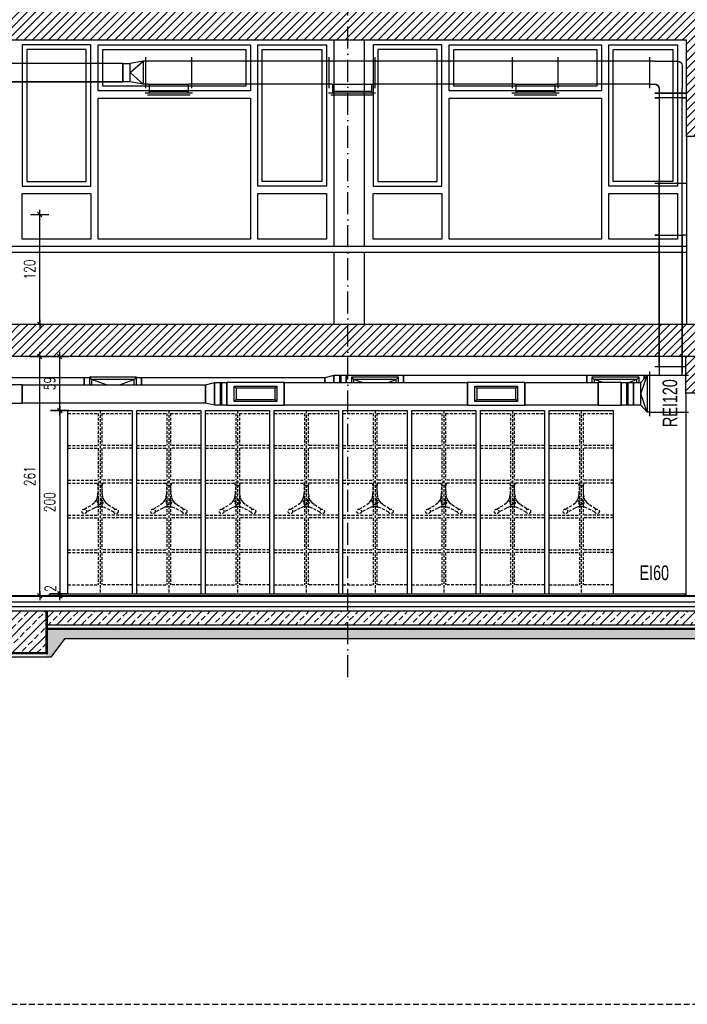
# Model space of a CAD drawing. Header units: millimetres. Extents: x 167273 to 188273, y -125105 to -88145.
# Tile 6 of 210: x 169973 to 170702, y -125105 to -124031. Entities that reach past the tile are written whole.
import ezdxf

# ---------------------------------------------------------------- set-up
doc = ezdxf.new("R2010")
doc.units = ezdxf.units.MM
doc.header["$PDMODE"] = 35
doc.header["$PDSIZE"] = 5
for name, pattern in [('ACAD_ISO03W100', [30, 12, -18]), ('ACAD_ISO10W100', [18, 12, -3, 0, -3]), ('DASHED', [0.75, 0.5, -0.25]), ('HIDDEN', [9.525, 6.35, -3.175])]:
    doc.linetypes.add(name, pattern=pattern)
for name, color, linetype in [('!_ppoz', 10, 'Continuous'), ('a-osie', 1, 'ACAD_ISO10W100'), ('a-wymiary', 9, 'Continuous'), ('b-cienka', 9, 'Continuous'), ('b-izolacja', 8, 'BATTING'), ('b-przerywana1', 9, 'ACAD_ISO03W100'), ('b-widokowa', 7, 'Continuous'), ('b-ściany', 2, 'Continuous'), ('c-meb_przerywana', 5, 'HIDDEN'), ('c-meble', 5, 'Continuous'), ('h-hatch', 8, 'Continuous')]:
    doc.layers.add(name, color=color, linetype=linetype)
doc.layers.add('x-pom', color=6, linetype='HIDDEN', plot=False)
doc.layers.add('x-revclouds', color=190, linetype='HIDDEN', plot=False)
doc.styles.add('PPAB_100', font='romans.shx', dxfattribs={"width": 0.7, "height": 12})
doc.linetypes.add('BATTING', pattern='A,0.0001,-0.1,[134,ltypeshp.shx,S=0.1,R=0,X=-0.1,Y=0],-0.2,[134,ltypeshp.shx,S=0.1,R=180,X=0.1,Y=0],-0.1', length=0.4001)
doc.dimstyles.new('newPPAB_100', dxfattribs={"dimscale": 0, "dimtxt": 16, "dimasz": 1, "dimexe": 10, "dimexo": 10, "dimgap": 5, "dimtad": 1, "dimdec": 0, "dimzin": 0, "dimdsep": 46, "dimtxsty": 'PPAB_100', "dimblk": 'tick_50', "dimcen": 0.09, "dimdle": 5, "dimse1": 1, "dimse2": 1, "dimclrd": 9, "dimclre": 9, "dimclrt": 161, "dimadec": 0, "dimazin": 0, "dimtfac": 1, "dimtdec": 0, "dimtix": 1, "dimtmove": 2, "dimatfit": 0, "dimldrblk": 'tick_50', "dimfxl": 0, "dimtolj": 1, "dimtzin": 0, "dimarcsym": 0})
pattern_1 = [(45, (-27340.637, 31489.755), (-8.9802561, 8.9802561), []), (45, (-27331.656, 31489.755), (-8.9802561, 8.9802561), [6.35, -3.175])]
pattern_2 = [(45, (-27340.6366, 31489.7547), (9e-16, 8.98025612), [6.35, -6.35])]
pattern_3 = [(45, (-27340.6366, 31489.7547), (-4.49012806, 4.49012806), [])]

# ---------------------------------------------------------------- blocks, each defined once
blk = doc.blocks.new('regal')
at = {"layer": 'c-meb_przerywana', "ltscale": 0.5}
for p, q in [((-70, 197), (-37, 197)), ((-37, 197), (-37, 162)), ((-35, 200), (-35, 0)), ((-33, 197), (-33, 162)), ((-33, 197), (0, 197)), ((-70, 162), (-37, 162)), ((0, 162), (-33, 162)), ((-70, 159), (-37, 159)), ((-37, 159), (-37, 124)), ((0, 159), (-33, 159)), ((-33, 159), (-33, 124)), ((-70, 124), (-37, 124)), ((-70, 121), (-37, 121)), ((-37, 121), (-37, 86)), ((0, 124), (-33, 124)), ((0, 121), (-33, 121)), ((-33, 121), (-33, 86)), ((-70, 86), (-37, 86)), ((0, 86), (-33, 86)), ((-70, 83), (-37, 83)), ((-37, 83), (-37, 48)), ((0, 83), (-33, 83)), ((-33, 83), (-33, 48)), ((-70, 48), (-37, 48)), ((-70, 45), (-37, 45)), ((-37, 45), (-37, 10)), ((0, 48), (-33, 48)), ((0, 45), (-33, 45)), ((-33, 45), (-33, 10)), ((-70, 10), (-37, 10)), ((0, 10), (-33, 10))]:
    blk.add_line(p, q, dxfattribs=at)
at = {"layer": 'c-meble', "ltscale": 0.5}
for p, q in [((-70, 200), (0, 200)), ((0, 200), (0, 0)), ((-70, 0), (0, 0))]:
    blk.add_line(p, q, dxfattribs=at)
blk.add_lwpolyline([(-70, 0), (-70, 200)], dxfattribs=at)
at = {"layer": 'x-pom', "ltscale": 0.5}
for points in [[(-52, 92.5), (-47.9, 94.9), (-43.9, 97.5), (-41, 99.8), (-39, 102.3), (-37.9, 105.3), (-37.3, 109), (-37, 113.8), (-37, 118.5)], [(-33, 118.5), (-33, 113.8), (-32.7, 109), (-32.1, 105.3), (-31, 102.3), (-29, 99.8), (-26.1, 97.5), (-22.1, 94.9), (-18, 92.5)], [(-20, 89), (-24.1, 91.4), (-28.4, 93.6), (-31.9, 94.9), (-35, 95.3), (-38.1, 94.9), (-41.6, 93.6), (-45.9, 91.4), (-50, 89)]]:
    blk.add_lwpolyline(points, dxfattribs=at)
for centre, radius in [((-35, 120), 2.5), ((-35, 100), 3), ((-35, 100), 2), ((-52.3, 90), 2.5), ((-17.7, 90), 2.5)]:
    blk.add_circle(centre, radius, dxfattribs=at)
blk = doc.blocks.new('went_piwnica_przekroj')
at = {"layer": 'h-hatch'}
for p, q in [((3643, -1135.7, -50.4), (3417, -1135.7, -50.4)), ((3643, -1145.7, -50.4), (3643, -1135.7, -50.4)), ((4218, -1133.2, -50.4), (4218, -1128.7, -50.4)), ((4218, -1158.2, -50.4), (4218, -1133.2, -50.4)), ((4220, -1133.2, -50.4), (4218, -1133.2, -50.4)), ((4223, -1133.2, -50.4), (4220, -1133.2, -50.4)), ((4223, -1133.2, -50.4), (4248, -1133.2, -50.4)), ((4253, -1138.2, -50.4), (4253, -1163.2, -50.4)), ((3643, -1155.7, -50.4), (3643, -1145.7, -50.4)), ((3417, -1155.7, -50.4), (3643, -1155.7, -50.4)), ((4218, -1162.7, -50.4), (4218, -1158.2, -50.4)), ((4218, -1158.2, -50.4), (4220, -1158.2, -50.4)), ((4220, -1158.2, -50.4), (4223, -1158.2, -50.4)), ((4223.5, -1168.2, -50.4), (4228, -1168.2, -50.4)), ((4228, -1168.2, -50.4), (4223.5, -1168.2, -50.4)), ((4228, -1168.2, -50.4), (4223.5, -1168.2, -50.4)), ((4228, -1163.2, -50.4), (4228, -1166.2, -50.4)), ((4228, -1166.2, -50.4), (4228, -1168.2, -50.4)), ((4228, -1168.2, -50.4), (4253, -1168.2, -50.4)), ((4228, -1168.2, -50.4), (4228, -1173.2, -50.4)), ((4253, -1168.2, -50.4), (4228, -1168.2, -50.4)), ((4253, -1166.2, -50.4), (4253, -1163.2, -50.4)), ((4253, -1168.2, -50.4), (4253, -1166.2, -50.4)), ((4253, -1168.2, -50.4), (4257.5, -1168.2, -50.4)), ((4253, -1173.2, -50.4), (4253, -1168.2, -50.4)), ((4257.5, -1168.2, -50.4), (4253, -1168.2, -50.4)), ((4257.5, -1168.2, -50.4), (4253, -1168.2, -50.4)), ((4223.5, -1173.2, -50.4), (4228, -1173.2, -50.4)), ((4228, -1173.2, -50.4), (4223.5, -1173.2, -50.4)), ((4228, -1173.2, -50.4), (4223.5, -1173.2, -50.4)), ((4228, -1173.2, -50.4), (4223.5, -1173.2, -50.4)), ((4253, -1173.2, -50.4), (4228, -1173.2, -50.4)), ((4228, -1173.2, -50.4), (4228, -1323.2, -50.4)), ((4253, -1173.2, -50.4), (4257.5, -1173.2, -50.4)), ((4257.5, -1173.2, -50.4), (4253, -1173.2, -50.4)), ((4253, -1266.2, -50.4), (4253, -1173.2, -50.4)), ((4257.5, -1173.2, -50.4), (4253, -1173.2, -50.4)), ((4257.5, -1173.2, -50.4), (4253, -1173.2, -50.4)), ((4253, -1323.2, -50.4), (4253, -1266.2, -50.4)), ((4228, -1323.2, -50.4), (4223.5, -1323.2, -50.4)), ((4228, -1323.2, -50.4), (4223.5, -1323.2, -50.4)), ((4228, -1323.2, -50.4), (4228, -1323.2, -50.4)), ((4257.5, -1323.2, -50.4), (4253, -1323.2, -50.4)), ((4253, -1323.2, -50.4), (4253, -1323.2, -50.4)), ((4257.5, -1323.2, -50.4), (4253, -1323.2, -50.4)), ((4218, -1476.2, -50.4), (4218, -1471.7, -50.4)), ((4223.5, -1466.2, -50.4), (4228, -1466.2, -50.4)), ((4228, -1466.2, -50.4), (4253, -1466.2, -50.4)), ((4228, -1466.2, -50.4), (4228, -1469.2, -50.4)), ((4228, -1469.2, -50.4), (4228, -1476.2, -50.4)), ((4253, -1466.2, -50.4), (4257.5, -1466.2, -50.4)), ((4253, -1469.2, -50.4), (4253, -1466.2, -50.4)), ((4253, -1476.2, -50.4), (4253, -1469.2, -50.4)), ((3608.8, -1480.4, -50.4), (3608.8, -1486.2, -50.4)), ((3655.3, -1480.4, -50.4), (3608.8, -1480.4, -50.4)), ((3625, -1486.2, -50.4), (3608.8, -1480.4, -50.4)), ((3639.1, -1486.2, -50.4), (3655.3, -1480.4, -50.4)), ((3655.3, -1486.2, -50.4), (3655.3, -1480.4, -50.4)), ((3894.7, -1480.4, -50.4), (3894.7, -1483.7, -50.4)), ((3941.2, -1480.4, -50.4), (3894.7, -1480.4, -50.4)), ((3903.9, -1483.7, -50.4), (3894.7, -1480.4, -50.4)), ((3932.1, -1483.7, -50.4), (3941.2, -1480.4, -50.4)), ((3941.2, -1483.7, -50.4), (3941.2, -1480.4, -50.4)), ((4157.2, -1480.4, -50.4), (4157.2, -1483.7, -50.4)), ((4203.7, -1480.4, -50.4), (4157.2, -1480.4, -50.4)), ((4166.4, -1483.7, -50.4), (4157.2, -1480.4, -50.4)), ((4194.6, -1483.7, -50.4), (4203.7, -1480.4, -50.4)), ((4203.7, -1483.7, -50.4), (4203.7, -1480.4, -50.4)), ((4218, -1516.2, -50.4), (4218, -1476.2, -50.4)), ((4221, -1476.2, -50.4), (4218, -1476.2, -50.4)), ((4228, -1476.2, -50.4), (4221, -1476.2, -50.4)), ((4253, -1476.2, -50.4), (4228, -1476.2, -50.4)), ((4260, -1476.2, -50.4), (4253, -1476.2, -50.4)), ((4218, -1520.7, -50.4), (4218, -1516.2, -50.4)), ((4218, -1516.2, -50.4), (4221, -1516.2, -50.4)), ((4221, -1516.2, -50.4), (4260, -1516.2, -50.4))]:
    blk.add_line(p, q, dxfattribs=at)
at = {"layer": 'h-hatch', "extrusion": (-1.22465e-16, -1, 1.83697e-16)}
for p, q in [((3643, -1135.7, -50.4), (3643, -1155.7, -50.4)), ((3643, -1135.7, -50.4), (3651, -1135.7, -50.4)), ((3665, -1133.2, -50.4), (3651, -1135.7, -50.4)), ((3651, -1145.7, -50.4), (3665, -1133.2, -50.4)), ((3651, -1145.7, -50.4), (3651, -1135.7, -50.4)), ((3665, -1133.2, -50.4), (3665, -1158.2, -50.4)), ((3668, -1133.2, -50.4), (3665, -1133.2, -50.4)), ((3668, -1133.2, -50.4), (3668, -1128.7, -50.4)), ((3668, -1158.2, -50.4), (3668, -1133.2, -50.4)), ((3718, -1133.2, -50.4), (3718, -1128.7, -50.4)), ((3718, -1158.2, -50.4), (3718, -1133.2, -50.4)), ((3868, -1133.2, -50.4), (3718, -1133.2, -50.4)), ((3868, -1133.2, -50.4), (3868, -1128.7, -50.4)), ((3868, -1133.2, -50.4), (3868, -1133.2, -50.4)), ((3918, -1133.2, -50.4), (3918, -1128.7, -50.4)), ((3918, -1158.2, -50.4), (3918, -1133.2, -50.4)), ((4068, -1133.2, -50.4), (3918, -1133.2, -50.4)), ((4068, -1133.2, -50.4), (4068, -1133.2, -50.4)), ((3651, -1155.7, -50.4), (3651, -1145.7, -50.4)), ((3665, -1158.2, -50.4), (3651, -1145.7, -50.4)), ((3643, -1155.7, -50.4), (3417, -1155.7, -50.4)), ((3651, -1155.7, -50.4), (3643, -1155.7, -50.4)), ((3651, -1155.7, -50.4), (3643, -1155.7, -50.4)), ((3665, -1158.2, -50.4), (3651, -1155.7, -50.4)), ((3665, -1158.2, -50.4), (3651, -1155.7, -50.4)), ((3668, -1158.2, -50.4), (3665, -1158.2, -50.4)), ((3668, -1162.7, -50.4), (3668, -1158.2, -50.4)), ((3718, -1162.7, -50.4), (3718, -1158.2, -50.4)), ((3868, -1158.2, -50.4), (3718, -1158.2, -50.4)), ((3868, -1162.7, -50.4), (3868, -1158.2, -50.4)), ((3868, -1158.2, -50.4), (3868, -1158.2, -50.4)), ((3918, -1162.7, -50.4), (3918, -1158.2, -50.4)), ((4068, -1158.2, -50.4), (3918, -1158.2, -50.4)), ((4068, -1158.2, -50.4), (4068, -1158.2, -50.4)), ((4218, -1476.2, -50.4), (4218, -1471.7, -50.4)), ((4208, -1483.7, -50.4), (4215, -1476.2, -50.4)), ((4208, -1496.2, -50.4), (4215, -1476.2, -50.4)), ((4215, -1476.2, -50.4), (4215, -1516.2, -50.4)), ((4218, -1476.2, -50.4), (4215, -1476.2, -50.4)), ((4218, -1516.2, -50.4), (4218, -1476.2, -50.4)), ((3533.1, -1486.2, -50.4), (3470.6, -1486.2, -50.4)), ((3533.1, -1486.2, -50.4), (3533.1, -1506.2, -50.4)), ((3533.1, -1486.2, -50.4), (3733.1, -1486.2, -50.4)), ((3533.1, -1496.2, -50.4), (3533.1, -1486.2, -50.4)), ((3733.1, -1486.2, -50.4), (3743, -1483.7, -50.4)), ((3733.1, -1486.2, -50.4), (3733.1, -1506.2, -50.4)), ((3733.1, -1506.2, -50.4), (3733.1, -1486.2, -50.4)), ((3743, -1508.7, -50.4), (3743, -1483.7, -50.4)), ((3743, -1483.7, -50.4), (3743, -1508.7, -50.4)), ((3743, -1483.7, -50.4), (3756.5, -1483.7, -50.4)), ((3749, -1483.7, -50.4), (3749, -1508.7, -50.4)), ((3750.5, -1483.7, -50.4), (3750.5, -1508.7, -50.4)), ((3756.5, -1483.7, -50.4), (3756.5, -1496.2, -50.4)), ((3819, -1483.7, -50.4), (3756.5, -1483.7, -50.4)), ((3756.5, -1508.7, -50.4), (3756.5, -1483.7, -50.4)), ((3819, -1483.7, -50.4), (3819, -1508.7, -50.4)), ((3819, -1483.7, -50.4), (4019, -1483.7, -50.4)), ((3819, -1496.2, -50.4), (3819, -1483.7, -50.4)), ((4019, -1483.7, -50.4), (4019, -1496.2, -50.4)), ((4081.5, -1483.7, -50.4), (4019, -1483.7, -50.4)), ((4019, -1508.7, -50.4), (4019, -1483.7, -50.4)), ((4081.5, -1483.7, -50.4), (4081.5, -1508.7, -50.4)), ((4081.5, -1483.7, -50.4), (4161.5, -1483.7, -50.4)), ((4081.5, -1496.2, -50.4), (4081.5, -1483.7, -50.4)), ((4161.5, -1508.7, -50.4), (4161.5, -1483.7, -50.4)), ((4186.5, -1483.7, -50.4), (4186.5, -1508.7, -50.4)), ((4186.5, -1483.7, -50.4), (4200, -1483.7, -50.4)), ((4192.5, -1483.7, -50.4), (4192.5, -1508.7, -50.4)), ((4194, -1483.7, -50.4), (4194, -1508.7, -50.4)), ((4200, -1483.7, -50.4), (4200, -1508.7, -50.4)), ((4200, -1483.7, -50.4), (4208, -1483.7, -50.4)), ((4200, -1508.7, -50.4), (4200, -1483.7, -50.4)), ((4208, -1496.2, -50.4), (4208, -1483.7, -50.4)), ((3533.1, -1506.2, -50.4), (3533.1, -1496.2, -50.4)), ((3756.5, -1496.2, -50.4), (3756.5, -1508.7, -50.4)), ((3819, -1508.7, -50.4), (3819, -1496.2, -50.4)), ((4019, -1496.2, -50.4), (4019, -1508.7, -50.4)), ((4081.5, -1508.7, -50.4), (4081.5, -1496.2, -50.4)), ((4208, -1508.7, -50.4), (4208, -1496.2, -50.4)), ((4215, -1516.2, -50.4), (4208, -1496.2, -50.4)), ((3470.6, -1506.2, -50.4), (3533.1, -1506.2, -50.4)), ((3733.1, -1506.2, -50.4), (3533.1, -1506.2, -50.4)), ((3743, -1508.7, -50.4), (3733.1, -1506.2, -50.4)), ((3756.5, -1508.7, -50.4), (3743, -1508.7, -50.4)), ((3756.5, -1508.7, -50.4), (3819, -1508.7, -50.4)), ((4019, -1508.7, -50.4), (3819, -1508.7, -50.4)), ((4019, -1508.7, -50.4), (4081.5, -1508.7, -50.4)), ((4161.5, -1508.7, -50.4), (4081.5, -1508.7, -50.4)), ((4200, -1508.7, -50.4), (4186.5, -1508.7, -50.4)), ((4208, -1508.7, -50.4), (4200, -1508.7, -50.4)), ((4215, -1516.2, -50.4), (4208, -1508.7, -50.4)), ((4218, -1516.2, -50.4), (4215, -1516.2, -50.4)), ((4218, -1520.7, -50.4), (4218, -1516.2, -50.4))]:
    blk.add_line(p, q, dxfattribs=at)
at = {"layer": 'h-hatch', "extrusion": (1.22465e-16, 0, -1)}
for p, q in [((3668, -1133.2, -50.4), (3668, -1128.7, -50.4)), ((3668, -1158.2, -50.4), (3668, -1133.2, -50.4)), ((3671, -1133.2, -50.4), (3668, -1133.2, -50.4)), ((3715, -1133.2, -50.4), (3671, -1133.2, -50.4)), ((3718, -1133.2, -50.4), (3715, -1133.2, -50.4)), ((3718, -1133.2, -50.4), (3718, -1128.7, -50.4)), ((3718, -1158.2, -50.4), (3718, -1133.2, -50.4)), ((3868, -1133.2, -50.4), (3868, -1128.7, -50.4)), ((3868, -1158.2, -50.4), (3868, -1133.2, -50.4)), ((3871, -1133.2, -50.4), (3868, -1133.2, -50.4)), ((3915, -1133.2, -50.4), (3871, -1133.2, -50.4)), ((3918, -1133.2, -50.4), (3915, -1133.2, -50.4)), ((3918, -1133.2, -50.4), (3918, -1128.7, -50.4)), ((3918, -1158.2, -50.4), (3918, -1133.2, -50.4)), ((4068, -1133.2, -50.4), (4068, -1128.7, -50.4)), ((4068, -1158.2, -50.4), (4068, -1133.2, -50.4)), ((4071, -1133.2, -50.4), (4068, -1133.2, -50.4)), ((4115, -1133.2, -50.4), (4071, -1133.2, -50.4)), ((4118, -1133.2, -50.4), (4115, -1133.2, -50.4)), ((4118, -1133.2, -50.4), (4118, -1128.7, -50.4)), ((4118, -1158.2, -50.4), (4118, -1133.2, -50.4)), ((3668, -1162.7, -50.4), (3668, -1158.2, -50.4)), ((3671, -1158.2, -50.4), (3668, -1158.2, -50.4)), ((3671, -1158.2, -50.4), (3671.7, -1158.2, -50.4)), ((3671.7, -1158.2, -50.4), (3714.2, -1158.2, -50.4)), ((3671.7, -1158.2, -50.4), (3671.7, -1165.2, -50.4)), ((3714.2, -1158.2, -50.4), (3715, -1158.2, -50.4)), ((3714.2, -1158.2, -50.4), (3714.2, -1165.2, -50.4)), ((3718, -1158.2, -50.4), (3715, -1158.2, -50.4)), ((3718, -1162.7, -50.4), (3718, -1158.2, -50.4)), ((3868, -1162.7, -50.4), (3868, -1158.2, -50.4)), ((3871, -1158.2, -50.4), (3868, -1158.2, -50.4)), ((3871, -1158.2, -50.4), (3871.7, -1158.2, -50.4)), ((3871.7, -1158.2, -50.4), (3914.2, -1158.2, -50.4)), ((3871.7, -1158.2, -50.4), (3871.7, -1165.2, -50.4)), ((3914.2, -1158.2, -50.4), (3915, -1158.2, -50.4)), ((3914.2, -1158.2, -50.4), (3914.2, -1165.2, -50.4)), ((3918, -1158.2, -50.4), (3915, -1158.2, -50.4)), ((3918, -1162.7, -50.4), (3918, -1158.2, -50.4)), ((4068, -1162.7, -50.4), (4068, -1158.2, -50.4)), ((4071, -1158.2, -50.4), (4068, -1158.2, -50.4)), ((4071, -1158.2, -50.4), (4071.8, -1158.2, -50.4)), ((4071.8, -1158.2, -50.4), (4114.3, -1158.2, -50.4)), ((4071.8, -1158.2, -50.4), (4071.8, -1165.2, -50.4)), ((4114.3, -1158.2, -50.4), (4115, -1158.2, -50.4)), ((4114.3, -1158.2, -50.4), (4114.3, -1165.2, -50.4)), ((4118, -1158.2, -50.4), (4115, -1158.2, -50.4)), ((4118, -1162.7, -50.4), (4118, -1158.2, -50.4)), ((3671.7, -1168.2, -50.4), (3667.2, -1168.2, -50.4)), ((3671.7, -1165.2, -50.4), (3671.7, -1168.2, -50.4)), ((3714.2, -1168.2, -50.4), (3671.7, -1168.2, -50.4)), ((3714.2, -1165.2, -50.4), (3714.2, -1168.2, -50.4)), ((3718.7, -1168.2, -50.4), (3714.2, -1168.2, -50.4)), ((3871.7, -1168.2, -50.4), (3867.2, -1168.2, -50.4)), ((3871.7, -1165.2, -50.4), (3871.7, -1168.2, -50.4)), ((3914.2, -1168.2, -50.4), (3871.7, -1168.2, -50.4)), ((3914.2, -1165.2, -50.4), (3914.2, -1168.2, -50.4)), ((3918.7, -1168.2, -50.4), (3914.2, -1168.2, -50.4)), ((4071.8, -1168.2, -50.4), (4067.3, -1168.2, -50.4)), ((4071.8, -1165.2, -50.4), (4071.8, -1168.2, -50.4)), ((4114.3, -1168.2, -50.4), (4071.8, -1168.2, -50.4)), ((4114.3, -1165.2, -50.4), (4114.3, -1168.2, -50.4)), ((4118.8, -1168.2, -50.4), (4114.3, -1168.2, -50.4))]:
    blk.add_line(p, q, dxfattribs=at)
at = {"layer": 'h-hatch', "extrusion": (1.22465e-16, 1, -6.12323e-17)}
for p, q in [((3668, -1133.2, -50.4), (3668, -1128.7, -50.4)), ((3668, -1134.9, -50.4), (3668, -1134.9, -50.4)), ((3668, -1135.6, -50.4), (3668, -1135.6, -50.4)), ((3718, -1133.2, -50.4), (3718, -1128.7, -50.4)), ((3918, -1133.2, -50.4), (3918, -1128.7, -50.4)), ((3668, -1155.7, -50.4), (3668, -1155.7, -50.4)), ((3668, -1156.4, -50.4), (3668, -1156.4, -50.4)), ((3668, -1162.7, -50.4), (3668, -1158.2, -50.4)), ((3671, -1158.2, -50.4), (3671.7, -1158.2, -50.4)), ((3714.2, -1158.2, -50.4), (3715, -1158.2, -50.4)), ((3718, -1162.7, -50.4), (3718, -1158.2, -50.4)), ((3871, -1158.2, -50.4), (3871.7, -1158.2, -50.4)), ((3914.2, -1158.2, -50.4), (3915, -1158.2, -50.4)), ((3918, -1162.7, -50.4), (3918, -1158.2, -50.4)), ((4071, -1158.2, -50.4), (4071.8, -1158.2, -50.4)), ((4114.3, -1158.2, -50.4), (4115, -1158.2, -50.4)), ((4161.5, -1483.7, -50.4), (4161.5, -1508.7, -50.4)), ((4167.8, -1483.7, -50.4), (4161.5, -1483.7, -50.4)), ((4180.3, -1483.7, -50.4), (4167.8, -1483.7, -50.4)), ((4186.5, -1483.7, -50.4), (4180.3, -1483.7, -50.4)), ((4186.5, -1508.7, -50.4), (4186.5, -1483.7, -50.4)), ((4161.5, -1508.7, -50.4), (4186.5, -1508.7, -50.4))]:
    blk.add_line(p, q, dxfattribs=at)
at = {"layer": 'h-hatch', "extrusion": (-1.22465e-16, -3.42114e-48, -1)}
for p, q in [((4118, -1133.2, -50.4), (4118, -1128.7, -50.4)), ((4118, -1158.2, -50.4), (4118, -1133.2, -50.4)), ((4218, -1133.2, -50.4), (4118, -1133.2, -50.4)), ((4218, -1133.2, -50.4), (4218, -1128.7, -50.4)), ((4218, -1158.2, -50.4), (4218, -1133.2, -50.4)), ((4218, -1133.2, -50.4), (4218, -1133.2, -50.4)), ((4118, -1162.7, -50.4), (4118, -1158.2, -50.4)), ((4218, -1158.2, -50.4), (4118, -1158.2, -50.4)), ((4218, -1162.7, -50.4), (4218, -1158.2, -50.4)), ((4218, -1158.2, -50.4), (4218, -1158.2, -50.4))]:
    blk.add_line(p, q, dxfattribs=at)
at = {"layer": 'h-hatch', "extrusion": (3.08149e-32, -1, 6.12323e-17)}
for p, q in [((3671.7, -1168.2, -50.4), (3669.7, -1168.2, -50.4)), ((3716.2, -1170.2, -50.4), (3669.7, -1170.2, -50.4)), ((3716.2, -1170.2, -50.4), (3669.7, -1170.2, -50.4)), ((3716.2, -1170.2, -50.4), (3669.7, -1170.2, -50.4)), ((3671.7, -1166.2, -50.4), (3671.7, -1168.2, -50.4)), ((3714.2, -1166.2, -50.4), (3671.7, -1166.2, -50.4)), ((3714.2, -1168.2, -50.4), (3671.7, -1168.2, -50.4)), ((3714.2, -1166.2, -50.4), (3714.2, -1168.2, -50.4)), ((3716.2, -1168.2, -50.4), (3714.2, -1168.2, -50.4)), ((3871.7, -1168.2, -50.4), (3869.7, -1168.2, -50.4)), ((3916.2, -1170.2, -50.4), (3869.7, -1170.2, -50.4)), ((3916.2, -1170.2, -50.4), (3869.7, -1170.2, -50.4)), ((3916.2, -1170.2, -50.4), (3869.7, -1170.2, -50.4)), ((3871.7, -1166.2, -50.4), (3871.7, -1168.2, -50.4)), ((3914.2, -1166.2, -50.4), (3871.7, -1166.2, -50.4)), ((3914.2, -1168.2, -50.4), (3871.7, -1168.2, -50.4)), ((3914.2, -1166.2, -50.4), (3914.2, -1168.2, -50.4)), ((3916.2, -1168.2, -50.4), (3914.2, -1168.2, -50.4)), ((4071.8, -1168.2, -50.4), (4069.8, -1168.2, -50.4)), ((4116.3, -1170.2, -50.4), (4069.8, -1170.2, -50.4)), ((4116.3, -1170.2, -50.4), (4069.8, -1170.2, -50.4)), ((4116.3, -1170.2, -50.4), (4069.8, -1170.2, -50.4)), ((4071.8, -1166.2, -50.4), (4071.8, -1168.2, -50.4)), ((4114.3, -1166.2, -50.4), (4071.8, -1166.2, -50.4)), ((4114.3, -1168.2, -50.4), (4071.8, -1168.2, -50.4)), ((4114.3, -1166.2, -50.4), (4114.3, -1168.2, -50.4)), ((4116.3, -1168.2, -50.4), (4114.3, -1168.2, -50.4))]:
    blk.add_line(p, q, dxfattribs=at)
at = {"layer": 'h-hatch', "extrusion": (-1, 6.12323e-17, -6.12323e-17)}
for p, q in [((4223.5, -1266.2, -50.4), (4228, -1266.2, -50.4)), ((4228, -1266.2, -50.4), (4253, -1266.2, -50.4)), ((4228, -1466.2, -50.4), (4228, -1266.2, -50.4)), ((4253, -1266.2, -50.4), (4257.5, -1266.2, -50.4)), ((4253, -1466.2, -50.4), (4253, -1266.2, -50.4)), ((4223.5, -1466.2, -50.4), (4228, -1466.2, -50.4)), ((4228, -1466.2, -50.4), (4253, -1466.2, -50.4)), ((4253, -1466.2, -50.4), (4257.5, -1466.2, -50.4))]:
    blk.add_line(p, q, dxfattribs=at)
at = {"layer": 'h-hatch', "extrusion": (1, -1.83697e-16, -6.12323e-17)}
for p, q in [((4223.5, -1323.2, -50.4), (4228, -1323.2, -50.4)), ((4228, -1323.2, -50.4), (4228, -1473.2, -50.4)), ((4228, -1323.2, -50.4), (4253, -1323.2, -50.4)), ((4228, -1323.2, -50.4), (4228, -1323.2, -50.4)), ((4253, -1323.2, -50.4), (4253, -1323.2, -50.4)), ((4257.5, -1323.2, -50.4), (4253, -1323.2, -50.4)), ((4253, -1323.2, -50.4), (4253, -1473.2, -50.4))]:
    blk.add_line(p, q, dxfattribs=at)
at = {"layer": 'h-hatch', "extrusion": (1.83697e-16, -1.22465e-16, -1)}
blk.add_line((4228, -1471.2, -50.4), (4228, -1476.2, -50.4), dxfattribs=at)
at = {"layer": 'h-hatch', "extrusion": (2.44929e-16, 1, -1.83697e-16)}
for p, q in [((3600.8, -1478.7, -50.4), (3400.8, -1478.7, -50.4)), ((3600.8, -1478.7, -50.4), (3600.8, -1486.2, -50.4)), ((3606.3, -1478.7, -50.4), (3600.8, -1478.7, -50.4)), ((3600.8, -1486.2, -50.4), (3600.8, -1478.7, -50.4)), ((3606.3, -1477.9, -50.4), (3608.8, -1480.4, -50.4)), ((3606.3, -1477.9, -50.4), (3606.3, -1486.2, -50.4)), ((3657.8, -1477.9, -50.4), (3606.3, -1477.9, -50.4)), ((3657.8, -1477.9, -50.4), (3655.3, -1480.4, -50.4)), ((3657.8, -1486.2, -50.4), (3657.8, -1477.9, -50.4)), ((3663.3, -1478.7, -50.4), (3657.8, -1478.7, -50.4)), ((3663.3, -1478.7, -50.4), (3663.3, -1486.2, -50.4)), ((3863.3, -1478.7, -50.4), (3663.3, -1478.7, -50.4)), ((3663.3, -1486.2, -50.4), (3663.3, -1478.7, -50.4)), ((3873.2, -1476.2, -50.4), (3863.3, -1478.7, -50.4)), ((3863.3, -1478.7, -50.4), (3863.3, -1483.7, -50.4)), ((3863.3, -1483.7, -50.4), (3863.3, -1478.7, -50.4)), ((3873.2, -1483.7, -50.4), (3873.2, -1476.2, -50.4)), ((3873.2, -1476.2, -50.4), (3873.2, -1483.7, -50.4)), ((3886.7, -1476.2, -50.4), (3873.2, -1476.2, -50.4)), ((3879.2, -1476.2, -50.4), (3879.2, -1483.7, -50.4)), ((3880.7, -1476.2, -50.4), (3880.7, -1483.7, -50.4)), ((3886.7, -1476.2, -50.4), (3886.7, -1483.7, -50.4)), ((3949.2, -1476.2, -50.4), (3886.7, -1476.2, -50.4)), ((3886.7, -1483.7, -50.4), (3886.7, -1476.2, -50.4)), ((3892.2, -1477.9, -50.4), (3894.7, -1480.4, -50.4)), ((3892.2, -1477.9, -50.4), (3892.2, -1483.7, -50.4)), ((3943.7, -1477.9, -50.4), (3892.2, -1477.9, -50.4)), ((3943.7, -1477.9, -50.4), (3941.2, -1480.4, -50.4)), ((3943.7, -1483.7, -50.4), (3943.7, -1477.9, -50.4)), ((3949.2, -1476.2, -50.4), (3949.2, -1483.7, -50.4)), ((4149.2, -1476.2, -50.4), (3949.2, -1476.2, -50.4)), ((3949.2, -1483.7, -50.4), (3949.2, -1476.2, -50.4)), ((4149.2, -1476.2, -50.4), (4149.2, -1483.7, -50.4)), ((4211.7, -1476.2, -50.4), (4149.2, -1476.2, -50.4)), ((4149.2, -1483.7, -50.4), (4149.2, -1476.2, -50.4)), ((4154.7, -1477.9, -50.4), (4157.2, -1480.4, -50.4)), ((4154.7, -1477.9, -50.4), (4154.7, -1483.7, -50.4)), ((4206.2, -1477.9, -50.4), (4154.7, -1477.9, -50.4)), ((4206.2, -1477.9, -50.4), (4203.7, -1480.4, -50.4)), ((4206.2, -1483.7, -50.4), (4206.2, -1477.9, -50.4)), ((4211.7, -1476.2, -50.4), (4211.7, -1479.7, -50.4)), ((4215, -1476.2, -50.4), (4211.7, -1476.2, -50.4)), ((4211.7, -1479.7, -50.4), (4211.7, -1476.2, -50.4))]:
    blk.add_line(p, q, dxfattribs=at)
at = {"layer": 'h-hatch', "extrusion": (0, -1.22465e-16, -1)}
for p, q in [((3764.5, -1487.9, -50.4), (3766.5, -1489.9, -50.4)), ((3764.5, -1487.9, -50.4), (3811, -1487.9, -50.4)), ((3764.5, -1504.4, -50.4), (3764.5, -1487.9, -50.4)), ((3809, -1489.9, -50.4), (3766.5, -1489.9, -50.4)), ((3766.5, -1489.9, -50.4), (3766.5, -1502.4, -50.4)), ((3809, -1489.9, -50.4), (3811, -1487.9, -50.4)), ((3809, -1502.4, -50.4), (3809, -1489.9, -50.4)), ((3811, -1487.9, -50.4), (3811, -1504.4, -50.4)), ((4027, -1487.9, -50.4), (4029, -1489.9, -50.4)), ((4027, -1487.9, -50.4), (4073.5, -1487.9, -50.4)), ((4027, -1504.4, -50.4), (4027, -1487.9, -50.4)), ((4071.5, -1489.9, -50.4), (4029, -1489.9, -50.4)), ((4029, -1489.9, -50.4), (4029, -1502.4, -50.4)), ((4071.5, -1489.9, -50.4), (4073.5, -1487.9, -50.4)), ((4071.5, -1502.4, -50.4), (4071.5, -1489.9, -50.4)), ((4073.5, -1487.9, -50.4), (4073.5, -1504.4, -50.4)), ((3764.5, -1504.4, -50.4), (3766.5, -1502.4, -50.4)), ((3766.5, -1502.4, -50.4), (3809, -1502.4, -50.4)), ((3811, -1504.4, -50.4), (3809, -1502.4, -50.4)), ((4027, -1504.4, -50.4), (4029, -1502.4, -50.4)), ((4029, -1502.4, -50.4), (4071.5, -1502.4, -50.4)), ((4073.5, -1504.4, -50.4), (4071.5, -1502.4, -50.4)), ((3811, -1504.4, -50.4), (3764.5, -1504.4, -50.4)), ((4073.5, -1504.4, -50.4), (4027, -1504.4, -50.4))]:
    blk.add_line(p, q, dxfattribs=at)
at = {"layer": 'h-hatch', "extrusion": (1.22465e-16, 2.37267e-32, -1)}
for centre in [(4248, -1138.2, -50.4), (4248, -1138.2, -50.4), (4223, -1163.2, -50.4), (4223, -1163.2, -50.4)]:
    blk.add_ellipse(centre, major_axis=(0, 5), ratio=1, start_param=0, end_param=1.570796, dxfattribs=at)
at = {"layer": 'h-hatch'}
blk.add_ellipse((4223, -1163.2, -50.4), major_axis=(5, 0), ratio=1, start_param=0, end_param=1.570796, dxfattribs=at)
blk.add_ellipse((4223, -1163.2, -50.4), major_axis=(5, 0), ratio=1, start_param=0, end_param=1.570796, dxfattribs=at)
blk.add_ellipse((4223, -1163.2, -50.4), major_axis=(5, 0), ratio=1, start_param=0, end_param=1.570796, dxfattribs=at)
blk = doc.blocks.new('tick_50')
at = {"color": 9, "ltscale": 20}
for p, q in [((-5, 0), (5, 0)), ((0, 10), (0, -10))]:
    blk.add_line(p, q, dxfattribs=at)
at = {"color": 0}
blk.add_line((2.5, 2.5), (-2.5, -2.5), dxfattribs=at)
blk = doc.blocks.new('*D1625')
at = {"layer": 'a-wymiary', "color": 9, "lineweight": -2}
blk.add_line((170016.8, -124458.1), (170016.8, -124656.1), dxfattribs=at)
at = {"layer": 'Defpoints', "color": 0}
for p in [(170025.8, -124457.1), (170016.8, -124657.1), (170025.8, -124657.1)]:
    blk.add_point(p, dxfattribs=at)
at = {"layer": 'a-wymiary', "color": 9, "lineweight": -2}
for p, rotation in [((170016.8, -124457.1), 90), ((170016.8, -124657.1), 270)]:
    blk.add_blockref('tick_50', p, dxfattribs=dict(at, rotation=rotation))
at = {"layer": 'a-wymiary', "color": 161, "insert": (170005.8, -124557.1), "char_height": 12, "attachment_point": 5, "rotation": 90, "style": 'PPAB_100'}
blk.add_mtext('\\A1;200', dxfattribs=at)
blk = doc.blocks.new('*D1627')
at = {"layer": 'a-wymiary', "color": 9, "lineweight": -2}
for p, q in [((170016.8, -124656.1), (170016.8, -124655.1)), ((170016.8, -124657.1), (170016.8, -124659.1)), ((170016.8, -124660.1), (170016.8, -124661.1))]:
    blk.add_line(p, q, dxfattribs=at)
at = {"layer": 'Defpoints', "color": 0}
for p in [(170005.8, -124657.1), (170005.8, -124659.1), (170016.8, -124659.1)]:
    blk.add_point(p, dxfattribs=at)
at = {"layer": 'a-wymiary', "color": 9, "lineweight": -2}
for p, rotation in [((170016.8, -124657.1), 270), ((170016.8, -124659.1), 90)]:
    blk.add_blockref('tick_50', p, dxfattribs=dict(at, rotation=rotation))
at = {"layer": 'a-wymiary', "color": 161, "insert": (170006.7, -124651.2), "char_height": 12, "attachment_point": 5, "rotation": 90, "style": 'PPAB_100'}
blk.add_mtext('\\A1;2', dxfattribs=at)

msp = doc.modelspace()

# ---------------------------------------------------------------- hatches: boundary and pattern name
at = {"layer": 'h-hatch'}
h = msp.add_hatch(dxfattribs=at)
h.set_pattern_fill('ANSI31', color=256, scale=2, style=0)
h.set_pattern_definition(pattern_3)
h.paths.add_polyline_path([(170700.81, -124013.12), (169967.82, -124013.12), (169967.82, -123883.15), (169937.81, -123883.15), (169937.81, -124013.12), (169206.81, -124013.12), (169206.81, -123883.15), (169176.81, -123883.15), (169176.81, -124013.12), (168881.81, -124013.12), (168881.81, -123997.22), (168851.21, -123997.22), (168851.21, -123981.31), (168820.61, -123981.31), (168820.61, -123965.4), (168790.01, -123965.4), (168790.01, -123949.49), (168759.41, -123949.49), (168759.41, -123933.58), (168728.81, -123933.58), (168728.81, -123917.67), (168698.21, -123917.67), (168698.21, -123901.76), (168667.61, -123901.76), (168667.61, -123885.85), (168637.01, -123885.85), (168637.01, -123883.15), (168594.96, -123883.15), (168876.81, -124029.68), (168876.81, -124053.12), (169174.81, -124053.12), (170700.81, -124053.12)])
h = msp.add_hatch(dxfattribs=at)
h.set_pattern_fill('ANSI31', color=256, scale=2, style=0)
h.set_pattern_definition(pattern_3)
h.paths.add_polyline_path([(172353.25, -124013.12), (172265.81, -124013.12), (172265.81, -123883.15), (172233.81, -123883.15), (172233.81, -124013.12), (171495.81, -124013.12), (171495.81, -123883.15), (171465.81, -123883.15), (171465.81, -124013.12), (171098.81, -124013.12), (171098.81, -124053.12), (172353.25, -124053.12)])
h.paths.add_polyline_path([(171098.81, -124013.12), (170730.81, -124013.12), (170730.81, -123883.15), (170700.81, -123883.15), (170700.81, -124013.12), (170700.81, -124053.12), (171098.81, -124053.12)])
h = msp.add_hatch(dxfattribs=at)
h.set_pattern_fill('ANSI31', color=256, scale=2, style=0)
h.set_pattern_definition(pattern_3)
h.paths.add_polyline_path([(170730.81, -124053.12), (170700.81, -124053.12), (170700.81, -124158.12), (170730.81, -124158.12)])
h = msp.add_hatch(dxfattribs=at)
h.set_pattern_fill('ANSI31', color=256, scale=2, style=0)
h.set_pattern_definition(pattern_3)
h.paths.add_polyline_path([(170670.83, -124363.12), (169937.81, -124363.12), (169937.81, -124398.12), (170670.83, -124398.12)])
h.paths.add_polyline_path([(170695.83, -124363.12), (170670.83, -124363.12), (170670.83, -124398.12), (170695.83, -124398.12)])
h.paths.add_polyline_path([(171098.81, -124363.12), (170695.83, -124363.12), (170695.83, -124398.12), (171045.81, -124398.12), (171045.81, -124418.82), (171089.81, -124418.82), (171089.81, -124398.12), (171098.81, -124398.12)])
h.paths.add_polyline_path([(170728.81, -124398.12), (170699.81, -124398.12), (170699.81, -124418.82), (170702.83, -124418.82), (170705.83, -124418.82), (170728.81, -124418.82)])
h.paths.add_polyline_path([(170705.83, -124418.82), (170702.83, -124418.82), (170699.81, -124418.82), (170699.81, -124438.12), (170705.83, -124438.12)])
h.paths.add_polyline_path([(170728.81, -124418.82), (170705.83, -124418.82), (170705.83, -124438.12), (170728.81, -124438.12)])
h.paths.add_polyline_path([(171089.81, -124418.82), (171045.81, -124418.82), (171045.81, -124458.82), (171089.81, -124458.82)])
h.paths.add_polyline_path([(171089.81, -124458.82), (171045.81, -124458.82), (171045.81, -124584.12), (171089.81, -124584.12)])
h = msp.add_hatch(dxfattribs=at)
h.set_pattern_fill('ANSI33', color=256, scale=2, style=0)
h.set_pattern_definition(pattern_1)
h.paths.add_polyline_path([(170001.97, -124676.12), (169881.97, -124676.12), (169881.97, -124721.12), (170001.97, -124721.12)])
h = msp.add_hatch(dxfattribs=at)
h.set_pattern_fill('ANSI33', color=256, scale=2, style=0)
h.set_pattern_definition(pattern_1)
h.paths.add_polyline_path([(171045.81, -124676.12), (170001.97, -124676.12), (170001.97, -124691.12), (171045.81, -124691.12)])
h = msp.add_hatch(dxfattribs=at)
h.set_pattern_fill('DASH', color=256, scale=2, angle=45, style=0)
h.set_pattern_definition(pattern_2)
h.paths.add_polyline_path([(169587.13, -124701.12), (169603.95, -124701.12), (169618.95, -124726.12), (169828.95, -124726.12), (169843.95, -124701.12), (169861.97, -124701.12), (169876.97, -124726.12), (170001.97, -124726.12), (170001.97, -124721.12), (169881.97, -124721.12), (169881.97, -124691.12), (169823.95, -124691.12), (169823.95, -124721.12), (169623.95, -124721.12), (169623.95, -124691.12), (169567.13, -124691.12), (169567.13, -124721.12), (169447.13, -124721.12), (169447.13, -124726.12), (169572.13, -124726.12)])
h = msp.add_hatch(dxfattribs=at)
h.set_pattern_fill('DASH', color=256, scale=2, angle=45, style=0)
h.set_pattern_definition(pattern_2)
h.paths.add_polyline_path([(171045.81, -124696.12), (170001.97, -124696.12), (170001.97, -124721.12), (170001.97, -124726.12), (170006.97, -124726.12), (170021.97, -124706.12), (171045.81, -124706.12)])

# ---------------------------------------------------------------- linework, layer by layer
at = {"layer": 'a-osie', "ltscale": 2}
msp.add_line((170331.31, -124748.12), (170331.31, -123872.43), dxfattribs=at)
at = {"layer": 'b-cienka'}
for p, q in [((170315.81, -124053.12), (170315.81, -124278.12)), ((170348.81, -124053.12), (170348.81, -124278.12)), ((170700.81, -124278.12), (169959.81, -124278.12)), ((169959.81, -124284.12), (170700.81, -124284.12)), ((170315.81, -124284.12), (170315.81, -124363.12)), ((170348.81, -124284.12), (170348.81, -124363.12))]:
    msp.add_line(p, q, dxfattribs=at)
at = {"layer": 'b-izolacja', "ltscale": 10}
msp.add_line((171045.81, -124671.12), (168854.81, -124671.12), dxfattribs=at)
at = {"layer": 'b-przerywana1', "linetype": 'DASHED', "ltscale": 15, "const_width": 2}
for points in [[(171044.81, -124659.12), (171044.81, -124695.12), (170002.97, -124695.12), (170002.97, -124676.12)], [(169880.97, -124690.12), (169880.97, -124722.12), (170002.97, -124722.12), (170002.97, -124695.12)]]:
    msp.add_lwpolyline(points, dxfattribs=at)
at = {"layer": 'b-widokowa'}
for p, q in [((170700.81, -124158.12), (170700.81, -124363.12)), ((170699.81, -124438.12), (170699.81, -124659.12)), ((171045.81, -124660.12), (168854.81, -124660.12)), ((171045.81, -124666.12), (168854.81, -124666.12)), ((171045.81, -124676.12), (170001.97, -124676.12)), ((171045.81, -124691.12), (170001.97, -124691.12)), ((171045.81, -124696.12), (170001.97, -124696.12))]:
    msp.add_line(p, q, dxfattribs=at)
msp.add_lwpolyline([(171045.81, -124706.12), (170021.97, -124706.12), (170006.97, -124726.12), (169876.97, -124726.12), (169861.97, -124701.12), (169843.95, -124701.12), (169828.95, -124726.12), (169618.95, -124726.12), (169603.95, -124701.12), (169587.13, -124701.12), (169572.13, -124726.12), (169442.13, -124726.12), (169427.13, -124706.12), (168735.81, -124706.12)], dxfattribs=at)
at = {"layer": 'b-ściany'}
for p, q in [((170700.81, -124053.12), (169959.81, -124053.12)), ((170700.81, -124158.12), (170700.81, -124053.1)), ((170730.81, -124158.12), (170700.81, -124158.12)), ((171465.81, -124363.12), (169206.81, -124363.12)), ((171045.81, -124398.12), (169217.81, -124398.12)), ((170699.81, -124438.12), (170699.81, -124398.12)), ((170728.81, -124438.12), (170699.81, -124438.12)), ((171045.81, -124659.12), (169400.81, -124659.12))]:
    msp.add_line(p, q, dxfattribs=at)
msp.add_lwpolyline([(169881.97, -124721.12), (170001.97, -124721.12), (170001.97, -124676.12), (169881.97, -124676.12)], close=True, dxfattribs=at)
at = {"layer": 'c-meble'}
msp.add_lwpolyline([(170005.81, -124659.12), (170005.81, -124657.12), (170698.81, -124657.12), (170698.81, -124659.12)], close=True, dxfattribs=at)
at = {"layer": 'h-hatch'}
for points in [[(169975.81, -124212.12), (170050.81, -124212.12), (170050.81, -124058.12), (169975.81, -124058.12)], [(169980.81, -124207.12), (170045.81, -124207.12), (170045.81, -124063.12), (169980.81, -124063.12)], [(170058.81, -124058.12), (170224.81, -124058.12), (170224.81, -124108.12), (170058.81, -124108.12)], [(170063.81, -124063.12), (170219.81, -124063.12), (170219.81, -124103.12), (170063.81, -124103.12)], [(170232.81, -124058.12), (170307.81, -124058.12), (170307.81, -124212.12), (170232.81, -124212.12)], [(170237.81, -124063.12), (170302.81, -124063.12), (170302.81, -124207.12), (170237.81, -124207.12)], [(170358.81, -124212.12), (170433.81, -124212.12), (170433.81, -124058.12), (170358.81, -124058.12)], [(170363.81, -124207.12), (170428.81, -124207.12), (170428.81, -124063.12), (170363.81, -124063.12)], [(170441.81, -124058.12), (170607.81, -124058.12), (170607.81, -124108.12), (170441.81, -124108.12)], [(170446.81, -124063.12), (170602.81, -124063.12), (170602.81, -124103.12), (170446.81, -124103.12)], [(170615.81, -124058.12), (170690.81, -124058.12), (170690.81, -124212.12), (170615.81, -124212.12)], [(170620.81, -124063.12), (170685.81, -124063.12), (170685.81, -124207.12), (170620.81, -124207.12)], [(170058.81, -124116.12), (170224.81, -124116.12), (170224.81, -124270.12), (170058.81, -124270.12)], [(170441.81, -124116.12), (170607.81, -124116.12), (170607.81, -124270.12), (170441.81, -124270.12)], [(169975.81, -124220.12), (170050.81, -124220.12), (170050.81, -124270.12), (169975.81, -124270.12)], [(170232.81, -124220.12), (170307.81, -124220.12), (170307.81, -124270.12), (170232.81, -124270.12)], [(170358.81, -124220.12), (170433.81, -124220.12), (170433.81, -124270.12), (170358.81, -124270.12)], [(170615.81, -124220.12), (170690.81, -124220.12), (170690.81, -124270.12), (170615.81, -124270.12)]]:
    msp.add_lwpolyline(points, close=True, dxfattribs=at)
at = {"layer": 'x-revclouds'}
msp.add_lwpolyline([(167773.44, -125104.89), (173273.44, -125104.89), (173273.44, -123104.89), (167773.44, -123104.89)], close=True, dxfattribs=at)

# ---------------------------------------------------------------- block references
at = {"layer": 'h-hatch'}
msp.add_blockref('went_piwnica_przekroj', (166442.81, -122942.67), dxfattribs=at)
at = {"layer": 'x-revclouds'}
for p in [(170095.81, -124657.12), (170170.81, -124657.12), (170245.81, -124657.12), (170320.81, -124657.12), (170395.81, -124657.12), (170470.81, -124657.12), (170545.81, -124657.12), (170620.81, -124657.12)]:
    msp.add_blockref('regal', p, dxfattribs=at)

# ---------------------------------------------------------------- texts
at = {"layer": '!_ppoz', "insert": (170682.72, -124475.1), "char_height": 16, "width": 2937.189, "attachment_point": 4, "rotation": 90, "style": 'PPAB_100'}
msp.add_mtext('{\\fArial|b0|i0|c238|p34;REI120}', dxfattribs=at)
at = {"layer": '!_ppoz', "insert": (170649.46, -124634.17), "char_height": 16, "width": 2937.189, "attachment_point": 4, "style": 'PPAB_100'}
msp.add_mtext('{\\fArial|b0|i0|c238|p34;EI60}', dxfattribs=at)

# ---------------------------------------------------------------- dimensions: what is measured, and where the dimension line sits
at = {"layer": 'a-wymiary'}
for base, p1, p2 in [((170795.96, -124013.12), (170656.45, -124053.12), (170658.95, -124013.12)), ((170795.96, -124053.12), (170658.95, -124363.12), (170656.45, -124053.12)), ((169994.94, -124243.12), (169905.81, -124363.12), (169905.81, -124243.12)), ((170795.96, -124363.12), (170669.95, -124398.12), (170658.95, -124363.12)), ((169994.94, -124398.12), (169855.43, -124659.12), (169868.93, -124398.12)), ((170016.78, -124398.12), (170025.81, -124457.12), (170025.81, -124398.12)), ((170795.96, -124398.12), (170656.45, -124659.12), (170669.95, -124398.12))]:
    msp.add_linear_dim(base=base, p1=p1, p2=p2, angle=90, dimstyle='newPPAB_100', override={"dimscale": 1}, dxfattribs=at).render()
dim = msp.add_linear_dim(base=(170016.78, -124657.12), p1=(170025.81, -124457.12), p2=(170025.81, -124657.12), angle=90, dimstyle='newPPAB_100', override={"dimscale": 1}, dxfattribs=at)
dim.commit()
dim.dimension.update_dxf_attribs({"geometry": '*D1625', "text_midpoint": (170005.78, -124557.12)})
dim = msp.add_linear_dim(base=(170016.78, -124659.12), p1=(170005.81, -124657.12), p2=(170005.81, -124659.12), angle=90, dimstyle='newPPAB_100', override={"dimscale": 1}, dxfattribs=at)
dim.commit()
dim.dimension.update_dxf_attribs({"geometry": '*D1627', "text_midpoint": (170006.66, -124651.19), "dimtype": 160})

doc.saveas('drawing.dxf')
